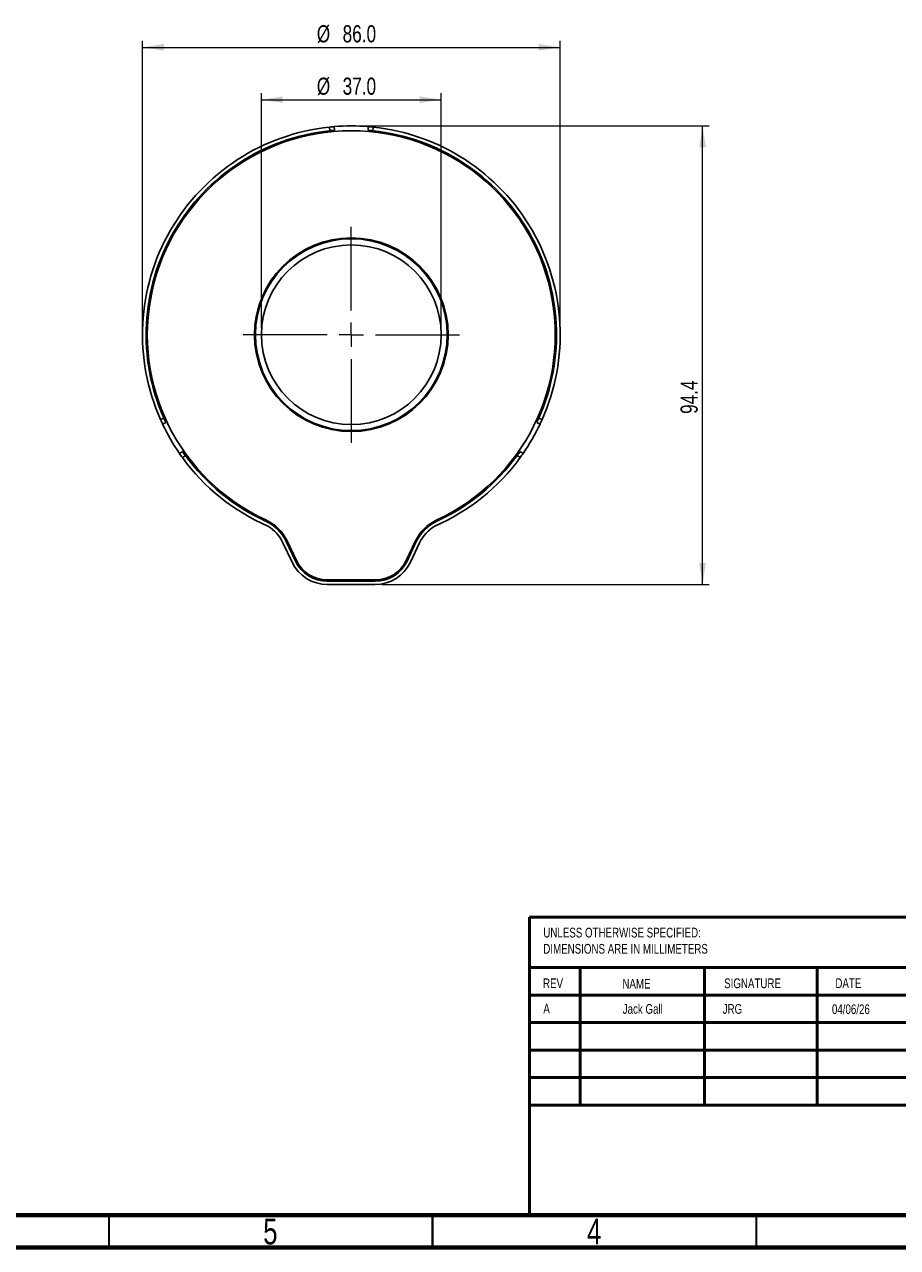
# Paper-space layout 'Sheet2' of a CAD drawing. Header units: millimetres. Extents: x 15 to 415, y 5 to 292.
# Tile 2 of 8: x 152 to 287, y 5 to 194. Entities that reach past the tile are written whole.
import ezdxf

# ---------------------------------------------------------------- set-up
doc = ezdxf.new("R2010")
doc.units = ezdxf.units.MM
doc.styles.add('SLDTEXTSTYLE0', font='TXT', dxfattribs={"width": 0.75})
doc.dimstyles.new('SLDDIMSTYLE0', dxfattribs={"dimtxt": 2.645833, "dimasz": 3.302, "dimexe": 0, "dimexo": 0.0625, "dimgap": 0.661458, "dimtad": 1, "dimdec": 1, "dimlfac": 1.333333, "dimrnd": 1e-09, "dimzin": 12, "dimdsep": 46, "dimtxsty": 'SLDTEXTSTYLE0', "dimsah": 1, "dimcen": 0.09, "dimadec": 0, "dimazin": 3, "dimtfac": 1, "dimtdec": 1, "dimtofl": 0, "dimtmove": 0, "dimatfit": 3, "dimfxl": 1, "dimfrac": 2, "dimtolj": 1, "dimtzin": 12, "dimarcsym": 0})
doc.dimstyles.new('SLDDIMSTYLE1', dxfattribs={"dimtxt": 2.645833, "dimasz": 3.302, "dimexe": 0, "dimexo": 0.0625, "dimgap": 0.661458, "dimtad": 1, "dimdec": 1, "dimlfac": 1.333333, "dimrnd": 1e-09, "dimzin": 4, "dimdsep": 46, "dimtxsty": 'SLDTEXTSTYLE0', "dimsah": 1, "dimcen": 0.09, "dimadec": 0, "dimazin": 1, "dimtfac": 1, "dimtdec": 1, "dimtofl": 0, "dimtmove": 0, "dimatfit": 3, "dimfxl": 1, "dimfrac": 2, "dimtolj": 1, "dimtzin": 12, "dimarcsym": 0})

# ---------------------------------------------------------------- blocks, each defined once
blk = doc.blocks.new('SW_NOTE_0_11')
at = {"color": 0, "linetype": 'Continuous', "lineweight": 0, "char_height": 1.5, "attachment_point": 1, "style": 'SLDTEXTSTYLE0'}
for s, insert in [('UNLESS OTHERWISE SPECIFIED:', (0, 1.93)), ('DIMENSIONS ARE IN MILLIMETERS', (0, -0.57))]:
    blk.add_mtext(s, dxfattribs=dict(at, insert=insert))
blk = doc.blocks.new('_D_17')
at = {"color": 7, "linetype": 'Continuous', "lineweight": 0}
for p, q in [((203.46, 178.24), (257.71, 178.24)), ((256.71, 107.4), (256.71, 178.24)), ((207.16, 107.4), (257.71, 107.4))]:
    blk.add_line(p, q, dxfattribs=at)
at = {"color": 7, "linetype": 'Continuous', "lineweight": 18}
for points in [[(256.71, 178.24), (256.2, 174.93), (257.22, 174.93)], [(256.71, 107.4), (257.22, 110.71), (256.2, 110.71)]]:
    blk.add_solid(points, dxfattribs=at)
at = {"color": 7, "linetype": 'Continuous', "lineweight": 18, "insert": (253.3, 133.76), "char_height": 2.646, "attachment_point": 1, "rotation": 90, "style": 'SLDTEXTSTYLE0'}
blk.add_mtext('94.4', dxfattribs=at)
blk = doc.blocks.new('_D_18')
at = {"color": 7, "linetype": 'Continuous', "lineweight": 0}
for p, q in [((170.21, 146.99), (170.21, 191.37)), ((234.71, 146.99), (234.71, 191.37)), ((170.21, 190.37), (234.71, 190.37))]:
    blk.add_line(p, q, dxfattribs=at)
at = {"color": 7, "linetype": 'Continuous', "lineweight": 18}
for points in [[(170.21, 190.37), (173.51, 189.87), (173.51, 190.88)], [(234.71, 190.37), (231.41, 190.88), (231.41, 189.87)]]:
    blk.add_solid(points, dxfattribs=at)
at = {"color": 7, "linetype": 'Continuous', "lineweight": 18, "char_height": 2.646, "attachment_point": 1, "style": 'SLDTEXTSTYLE0'}
for s, insert in [('%%c', (197.13, 193.79)), ('86.0', (201.12, 193.79))]:
    blk.add_mtext(s, dxfattribs=dict(at, insert=insert))
blk = doc.blocks.new('_D_19')
at = {"color": 7, "linetype": 'Continuous', "lineweight": 0}
for p, q in [((188.58, 146.99), (188.58, 183.29)), ((216.33, 146.99), (216.33, 183.29)), ((188.58, 182.29), (216.33, 182.29))]:
    blk.add_line(p, q, dxfattribs=at)
at = {"color": 7, "linetype": 'Continuous', "lineweight": 18}
for points in [[(188.58, 182.29), (191.88, 181.78), (191.88, 182.8)], [(216.33, 182.29), (213.03, 182.8), (213.03, 181.78)]]:
    blk.add_solid(points, dxfattribs=at)
at = {"color": 7, "linetype": 'Continuous', "lineweight": 18, "char_height": 2.646, "attachment_point": 1, "style": 'SLDTEXTSTYLE0'}
for s, insert in [('%%c', (197.13, 185.7)), ('37.0', (201.12, 185.7))]:
    blk.add_mtext(s, dxfattribs=dict(at, insert=insert))
blk = doc.blocks.new('SW_CENTERMARKSYMBOL_5')
at = {"color": 0, "linetype": 'Continuous', "lineweight": 18}
for p, q in [((0, 3.75), (0, 16.6875)), ((-3.75, 0), (-16.6875, 0)), ((0, 0), (-1.875, 0)), ((0, 0), (0, 1.875)), ((0, 0), (0, -1.875)), ((0, 0), (1.875, 0)), ((3.75, 0), (16.6875, 0)), ((0, -3.75), (0, -16.6875))]:
    blk.add_line(p, q, dxfattribs=at)

psp = doc.layouts.new('Sheet2')

# ---------------------------------------------------------------- linework, layer by layer
at = {"color": 7, "linetype": 'Continuous', "lineweight": 25}
for p, q in [((199.131267, 177.499255), (199.08547, 178.060043)), ((199.878056, 177.569149), (199.832271, 178.129783)), ((205.036486, 177.569149), (205.082271, 178.129783)), ((205.783275, 177.499255), (205.829073, 178.060043)), ((173.503675, 133.110964), (172.99512, 132.870232)), ((173.81654, 132.429279), (173.308124, 132.188613)), ((231.098003, 132.429279), (231.606418, 132.188613)), ((231.410867, 133.110964), (231.919422, 132.870232)), ((175.933124, 127.64198), (176.395755, 127.961947)), ((176.366921, 127.0301), (176.829679, 127.350156)), ((228.084863, 127.350156), (228.547621, 127.0301)), ((228.518787, 127.961947), (228.981418, 127.64198)), ((193.33185, 110.835065), (191.90793, 113.841203)), ((192.416286, 114.040264), (193.840205, 111.034126)), ((193.996907, 111.095681), (192.527709, 114.166024)), ((212.386833, 114.166024), (210.917636, 111.095681)), ((211.074337, 111.034126), (212.498257, 114.040264)), ((213.006612, 113.841203), (211.582692, 110.835065)), ((206.181895, 108.111792), (198.732647, 108.111792)), ((198.754305, 107.924292), (206.160237, 107.924292)), ((206.160237, 107.403524), (198.754305, 107.403524))]:
    psp.add_line(p, q, dxfattribs=at)
at = {"color": 7, "linetype": 'Continuous', "lineweight": 50}
for p, q in [((230, 56.037921), (410, 56.037921)), ((230, 56.037921), (230, 10)), ((410, 48.25), (230, 48.25)), ((237.8, 48.25), (237.8, 27)), ((256.990952, 48.25), (256.990952, 27)), ((274.398926, 48.25), (274.398926, 27)), ((328.8, 44), (230, 44)), ((328.8, 39.75), (230, 39.75)), ((328.8, 35.5), (230, 35.5)), ((328.8, 31.25), (230, 31.25)), ((284.6, 27), (230, 27)), ((284.6, 27), (410, 27))]:
    psp.add_line(p, q, dxfattribs=at)
at = {"color": 7, "linetype": 'Continuous', "lineweight": 70}
for p, q in [((410, 10), (20, 10)), ((415, 5), (15, 5))]:
    psp.add_line(p, q, dxfattribs=at)
at = {"color": 7, "linetype": 'Continuous', "lineweight": 35}
for p, q in [((165, 10), (165, 5)), ((215, 5), (215, 10)), ((215, 10), (215, 5)), ((265, 10), (265, 5))]:
    psp.add_line(p, q, dxfattribs=at)
at = {"color": 7, "linetype": 'Continuous', "lineweight": 25}
for radius in [14.9625, 14.8125, 13.875]:
    psp.add_circle((202.457271, 145.986792), radius, dxfattribs=at)
for centre, radius, start, end in [((202.457271, 145.986792), 32.25, 96.00135506, 203.99864494), ((202.457271, 145.986792), 32.25, 94.66877493, 96.00135506), ((202.457271, 145.986792), 32.25, 85.33122507, 94.66877493), ((202.457271, 145.986792), 32.25, 83.99864494, 85.33122507), ((202.457271, 145.986792), 32.25, 336.00135506, 83.99864494), ((202.457271, 145.986792), 31.6875, 96.02501471, 203.97498529), ((202.457271, 145.986792), 31.5, 294.75764833, 245.24235167), ((202.457271, 145.986792), 31.6875, 94.66877493, 96.02501471), ((202.457271, 145.986792), 31.6875, 83.97498529, 85.33122507), ((202.457271, 145.986792), 31.6875, 336.02501471, 83.97498529), ((202.457271, 145.986792), 32.25, 203.99864494, 205.33122507), ((202.457271, 145.986792), 31.6875, 203.97498529, 205.33122507), ((202.457271, 145.986792), 31.6875, 334.66877493, 336.02501471), ((202.457271, 145.986792), 32.25, 334.66877493, 336.00135506), ((202.457271, 145.986792), 32.25, 205.33122507, 214.66877493), ((202.457271, 145.986792), 32.25, 325.33122507, 334.66877493), ((202.457271, 145.986792), 32.25, 214.66877493, 216.00135506), ((202.457271, 145.986792), 32.25, 216.00135506, 246.39223192), ((202.457271, 145.986792), 31.6875, 214.66877493, 216.02501471), ((202.457271, 145.986792), 31.6875, 216.02501471, 245.31915688), ((202.457271, 145.986792), 32.25, 293.60776808, 323.99864494), ((202.457271, 145.986792), 31.6875, 294.68084312, 323.97498529), ((202.457271, 145.986792), 31.6875, 323.97498529, 325.33122507), ((202.457271, 145.986792), 32.25, 323.99864494, 325.33122507), ((186.485475, 111.231012), 6.5625, 25.34555007, 65.31915688), ((186.438899, 111.252453), 6.75, 25.57169375, 65.24235167), ((218.475643, 111.252453), 6.75, 114.75764833, 154.42830625), ((218.429067, 111.231012), 6.5625, 114.68084312, 154.65444994), ((186.485475, 111.272744), 6, 25.34555007, 59.37465231), ((218.429067, 111.272744), 6, 120.62534769, 154.65444994), ((198.754305, 113.403524), 6, 205.34555006, 270), ((198.754305, 113.361792), 5.4375, 205.34555006, 270), ((198.732647, 113.361792), 5.25, 205.57169375, 270), ((206.160237, 113.361792), 5.4375, 270, 334.65444994), ((206.160237, 113.403524), 6, 270, 334.65444994), ((206.181895, 113.361792), 5.25, 270, 334.42830625)]:
    psp.add_arc(centre, radius, start, end, dxfattribs=at)

# ---------------------------------------------------------------- block references
at = {"color": 7, "linetype": 'Continuous', "lineweight": 0}
for name, p in [('SW_CENTERMARKSYMBOL_5', (202.457271, 145.986792)), ('SW_NOTE_0_11', (232.10883, 52.461197))]:
    psp.add_blockref(name, p, dxfattribs=at)

# ---------------------------------------------------------------- texts
at = {"color": 7, "linetype": 'Continuous', "lineweight": 0, "style": 'SLDTEXTSTYLE0'}
for s, insert, char_height, attachment_point in [('REV', (232.062269, 46.561756), 1.5, 1), ('NAME', (244.322239, 46.501483), 1.5, 1), ('SIGNATURE', (260.033588, 46.561756), 1.5, 1), ('DATE', (277.214702, 46.576179), 1.5, 1), ('A', (232.114948, 42.664773), 1.5, 1), ('Jack Gall', (244.374918, 42.6045), 1.5, 1), ('JRG', (259.815715, 42.6045), 1.5, 1), ('04/06/26', (276.68184, 42.560516), 1.5, 1), ('5', (189.960037, 9.456189), 3.96875, 2), ('4', (239.960037, 9.456189), 3.96875, 2)]:
    psp.add_mtext(s, dxfattribs=dict(at, insert=insert, char_height=char_height, attachment_point=attachment_point))

# ---------------------------------------------------------------- dimensions: what is measured, and where the dimension line sits
at = {"color": 7, "linetype": 'Continuous', "lineweight": 18}
for base, p1, p2, picture, middle in [((234.707271, 192.47658), (170.207271, 145.986792), (234.707271, 145.986792), '_D_18', (202.542442, 192.47658)), ((216.332271, 184.390316), (188.582271, 145.986792), (216.332271, 145.986792), '_D_19', (202.542442, 184.390316))]:
    dim = psp.add_linear_dim(base=base, p1=p1, p2=p2, text='%%c<>', dimstyle='SLDDIMSTYLE1', dxfattribs=at)
    dim.commit()
    dim.dimension.update_dxf_attribs({"geometry": picture, "text_midpoint": middle, "dimtype": 160})
dim = psp.add_linear_dim(base=(256.70729, 178.236792), p1=(206.160237, 107.403524), p2=(202.457271, 178.236792), angle=90, dimstyle='SLDDIMSTYLE0', dxfattribs=at)
dim.commit()
dim.dimension.update_dxf_attribs({"geometry": '_D_17', "text_midpoint": (256.70729, 137.180073), "dimtype": 160})

doc.saveas('drawing.dxf')
